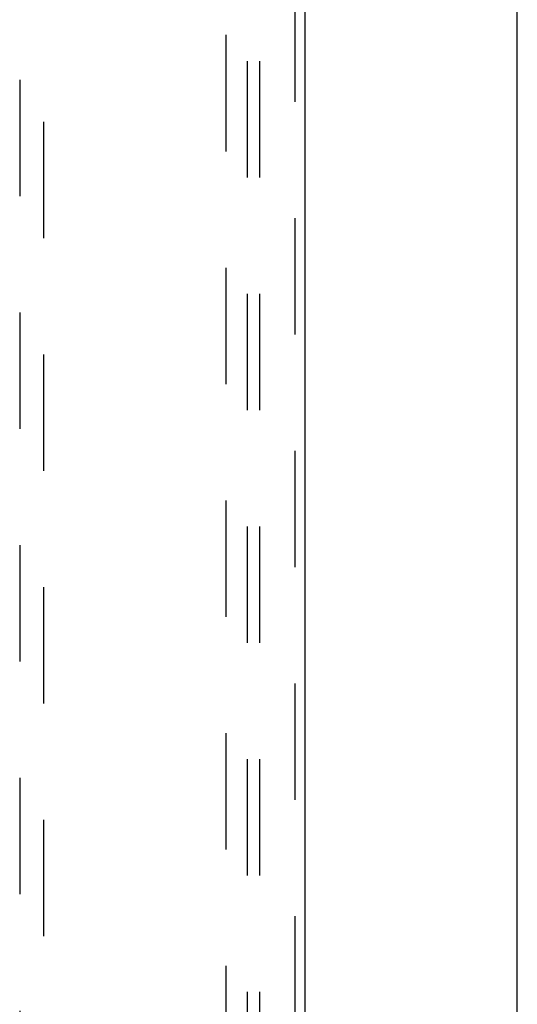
# Model space of a CAD drawing. Header units: inches. Extents: x 0 to 218, y 0 to 141.
# Tile 67 of 76: x 89.15 to 94.27, y 76.52 to 86.66. Entities that reach past the tile are written whole.
import ezdxf

# ---------------------------------------------------------------- set-up
doc = ezdxf.new("R2010")
doc.units = ezdxf.units.IN
doc.header["$LTSCALE"] = 11.987179
doc.header["$MEASUREMENT"] = 0
doc.linetypes.add('HIDDEN', pattern=[0.2, 0.1, -0.1])
doc.layers.get('0').update_dxf_attribs({"linetype": 'CONTINUOUS'})
for name, color, linetype in [('DEFAULT_2', 8, 'HIDDEN'), ('MAIN_RH_DOOR_ASSEMBLY', 7, 'CONTINUOUS'), ('SUBPANEL', 7, 'CONTINUOUS')]:
    doc.layers.add(name, color=color, linetype=linetype)

msp = doc.modelspace()

# ---------------------------------------------------------------- linework, layer by layer
at = {"color": 7, "linetype": 'Continuous'}
msp.add_line((94.273, 34.753), (94.273, 106.545), dxfattribs=at)
at = {"layer": 'DEFAULT_2', "color": 8, "linetype": 'HIDDEN'}
msp.add_line((91.273, 42.149), (91.273, 103.149), dxfattribs=at)
at = {"layer": 'MAIN_RH_DOOR_ASSEMBLY', "color": 8, "linetype": 'HIDDEN'}
for p, q in [((91.981, 103.795), (91.981, 41.503)), ((89.148, 102.822), (89.148, 74.82)), ((89.398, 74.82), (89.398, 102.822))]:
    msp.add_line(p, q, dxfattribs=at)
at = {"layer": 'MAIN_RH_DOOR_ASSEMBLY', "color": 3, "linetype": 'Continuous'}
msp.add_line((92.085, 103.795), (92.085, 41.503), dxfattribs=at)
at = {"layer": 'SUBPANEL', "color": 8, "linetype": 'HIDDEN'}
for p, q in [((91.492, 100.618), (91.492, 44.681)), ((91.617, 100.618), (91.617, 44.681))]:
    msp.add_line(p, q, dxfattribs=at)

doc.saveas('drawing.dxf')
